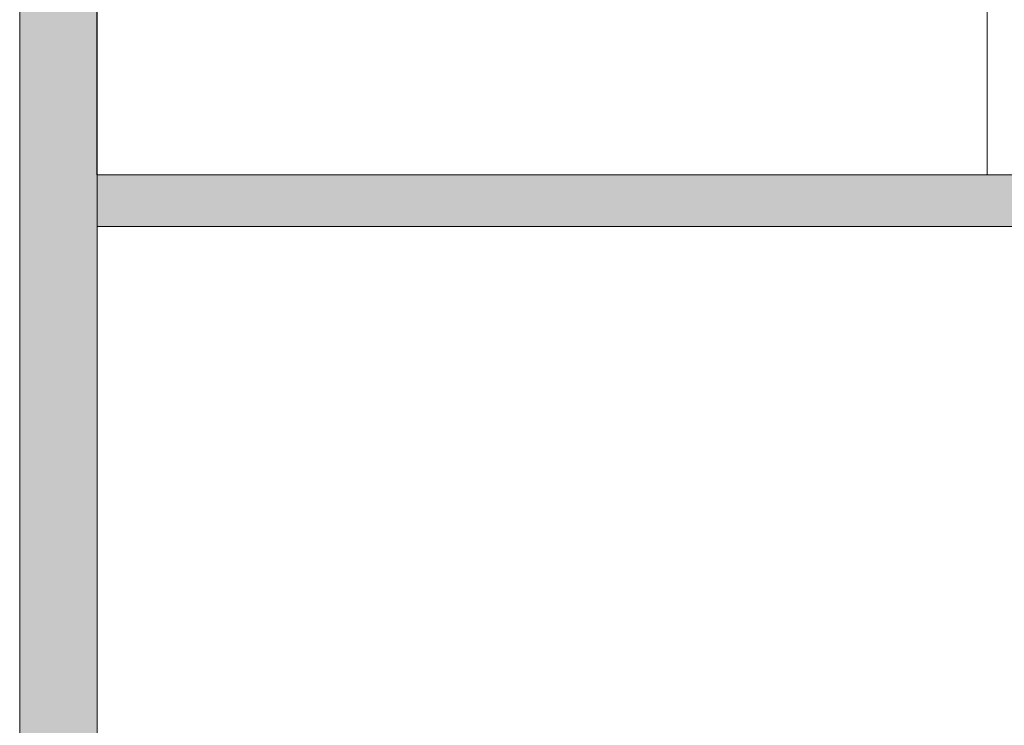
# Model space of a CAD drawing. Header units: metres. Extents: x 362935 to 596424, y 80601 to 172483.
# Tile 110 of 145: x 379021 to 380934, y 138751 to 140123. Entities that reach past the tile are written whole.
import ezdxf

# ---------------------------------------------------------------- set-up
doc = ezdxf.new("R2010")
doc.units = ezdxf.units.M
for name, color, linetype, lineweight in [('FALSE CEILING', 8, 'Continuous', 5), ('FURNITURE', 8, 'Continuous', 5), ('WALL 100', 8, 'Continuous', 5), ('WALLS', 8, 'Continuous', 5)]:
    doc.layers.add(name, color=color, linetype=linetype, lineweight=lineweight)

msp = doc.modelspace()

# ---------------------------------------------------------------- hatches: boundary and pattern name
at = {"layer": 'WALL 100', "true_color": 0x636466}
h = msp.add_hatch(color=251, dxfattribs=at)
h.dxf.hatch_style = 1
h.paths.add_polyline_path([(383542.5, 134921.2), (383542.5, 133721.9), (383442.5, 133721.9), (383442.5, 134921.2)])
h.paths.add_polyline_path([(383390.6, 133721.9), (382791.7, 133721.9), (382791.7, 133621.9), (383390.6, 133621.9)])
h.paths.add_polyline_path([(379020.6, 142812.4), (379171.9, 142837.8), (379170.6, 132692), (379020.6, 132692)])
h.paths.add_polyline_path([(382110.4, 139721.2), (382110.4, 139821.3), (382598.6, 139821.3), (382598.6, 139721.3)])
h.paths.add_polyline_path([(382698.6, 139971.3), (382698.6, 135784.5), (382598.6, 135784.5), (382598.6, 139971.3)])
h.paths.add_polyline_path([(379171.5, 139721.2), (379171.5, 139821.3), (381110.4, 139821.3), (381110.4, 139721.3)])
h.paths.add_polyline_path([(383470.6, 140862), (383470.6, 141625.2), (382698.6, 141455.1), (382698.6, 140821.3), (382598.6, 140821.3), (382598.6, 141535.1), (383620.6, 141764.8), (383620.6, 140862)])
h.paths.add_polyline_path([(388697.1, 145059.5), (388543.1, 145016.5), (387570.8, 132691.6), (387721.3, 132691.6)])

# ---------------------------------------------------------------- linework, layer by layer
at = {"layer": 'FALSE CEILING', "color": 18, "true_color": 0x000000}
msp.add_lwpolyline([(382598.6, 141535.1), (382598.6, 139821.3), (379171.5, 139821.3), (379171.9, 142837.8), (379319.3, 142861.8, 0.020729), (383300.3, 143574), (383470.6, 143611.9), (383470.6, 143571.5), (383620.6, 143571.5), (383620.6, 143646.5), (383739.1, 143673.5, 0.021462), (387773.6, 144792.8), (388428.2, 144982.7), (388085.1, 140635.5), (383764.1, 139665.4), (383764.1, 138928.8), (382698.6, 138928.8), (382698.6, 141455.1), (383470.6, 141625.2), (383470.6, 140712), (383620.6, 140712), (383620.6, 141764.8)], format="xyb", close=True, dxfattribs=at)
at = {"layer": 'FURNITURE'}
msp.add_lwpolyline([(380900.8, 139821.3), (380900.8, 140275.3), (379624.6, 140275.3), (379624.6, 142628.8), (379170.6, 142628.8), (379170.6, 139821.3)], close=True, dxfattribs=at)
at = {"layer": 'WALLS'}
for points in [[(379020.6, 142812.4), (379171.9, 142837.8), (379170.6, 132692), (379020.6, 132692), (379020.6, 142812.4)], [(379171.5, 139721.2), (379171.5, 139821.3), (381110.4, 139821.3), (381110.4, 139721.3)]]:
    msp.add_lwpolyline(points, close=True, dxfattribs=at)

doc.saveas('drawing.dxf')
